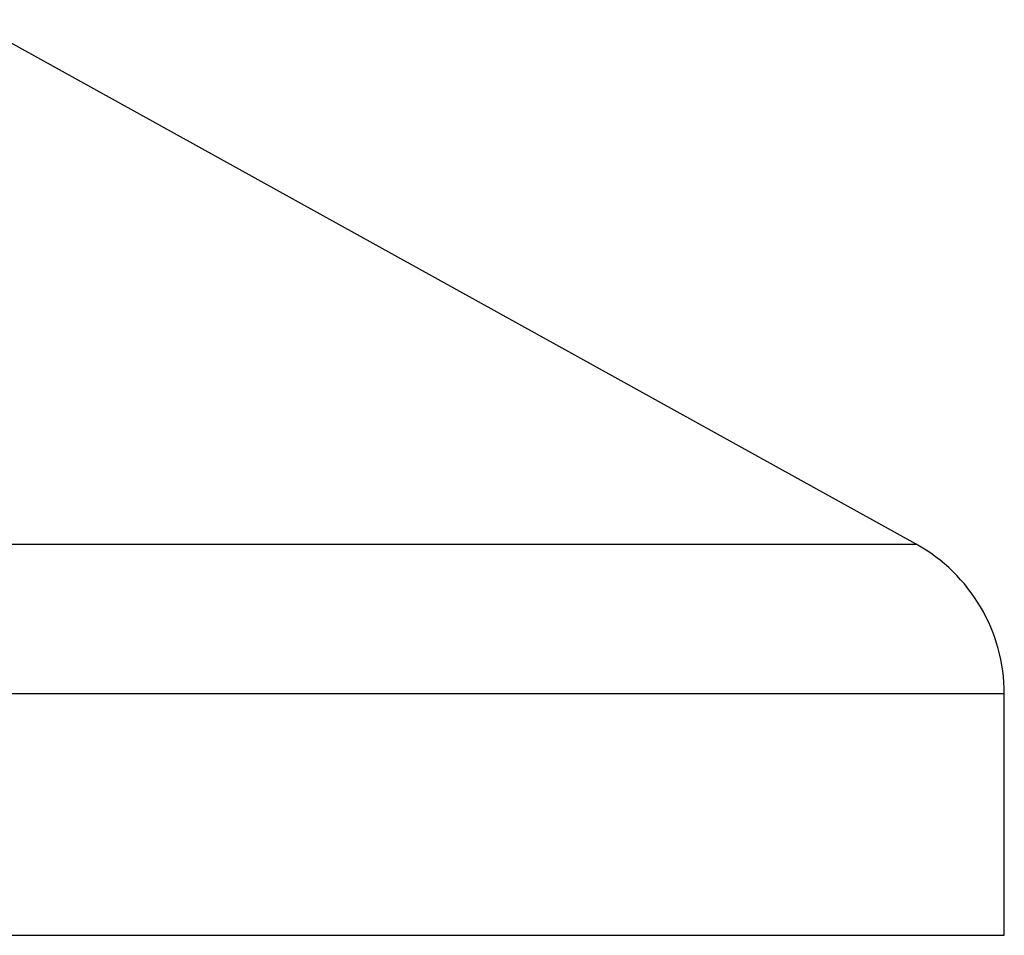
# Model space of a CAD drawing. Header units: millimetres. Extents: x 0 to 420, y 0 to 297.
# Tile 68 of 105: x 270.97 to 272.4, y 196.68 to 198.02. Entities that reach past the tile are written whole.
import ezdxf

# ---------------------------------------------------------------- set-up
doc = ezdxf.new("R2010")
doc.units = ezdxf.units.MM

msp = doc.modelspace()

# ---------------------------------------------------------------- linework, layer by layer
at = {"color": 7, "linetype": 'Continuous', "lineweight": 25}
for p, q in [((272.27455, 197.25467), (270.89146, 198.02069)), ((270.64471, 197.25467), (272.27455, 197.25467)), ((272.40343, 197.03597), (270.1202, 197.03597)), ((272.40343, 196.68329), (272.40343, 197.03597)), ((267.41284, 196.68329), (272.40343, 196.68329))]:
    msp.add_line(p, q, dxfattribs=at)
msp.add_arc((272.15343, 197.03597), 0.25, 0, 61.02029, dxfattribs=at)

doc.saveas('drawing.dxf')
